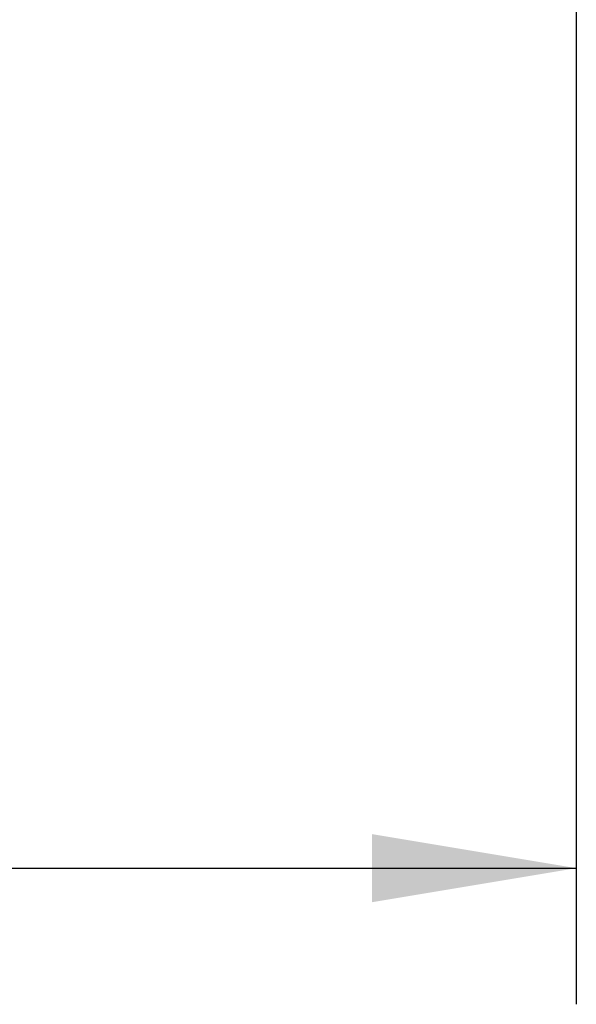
# Model space of a CAD drawing. Header units: millimetres. Extents: x 0 to 420, y 0 to 297.
# Tile 58 of 80: x 309 to 317, y 146 to 160. Entities that reach past the tile are written whole.
import ezdxf

# ---------------------------------------------------------------- set-up
doc = ezdxf.new("R2010")
doc.units = ezdxf.units.MM
doc.layers.add('QUOTE', color=174, linetype='Continuous')
doc.styles.add('SLDTEXTSTYLE3', font='TXT', dxfattribs={"width": 0.75})
doc.dimstyles.new('SLDDIMSTYLE0', dxfattribs={"dimtxt": 3, "dimasz": 3, "dimexe": 0, "dimexo": 0.0625, "dimgap": 0.75, "dimtad": 1, "dimdec": 0, "dimlfac": 9.185211, "dimrnd": 1e-09, "dimzin": 12, "dimdsep": 46, "dimtxsty": 'SLDTEXTSTYLE3', "dimsah": 1, "dimcen": 0.09, "dimadec": 0, "dimazin": 3, "dimtfac": 1, "dimtdec": 3, "dimtofl": 0, "dimtmove": 0, "dimatfit": 3, "dimfxl": 0, "dimfrac": 2, "dimtolj": 1, "dimtzin": 12, "dimarcsym": 0})

# ---------------------------------------------------------------- blocks, each defined once
blk = doc.blocks.new('_D')
at = {"layer": 'QUOTE'}
for p, q in [((289.705, 162.933), (289.705, 145.933)), ((316.922, 162.933), (316.922, 145.933)), ((289.705, 147.933), (316.922, 147.933))]:
    blk.add_line(p, q, dxfattribs=at)
for points in [[(289.705, 147.933), (292.705, 147.433), (292.705, 148.433)], [(316.922, 147.933), (313.922, 148.433), (313.922, 147.433)]]:
    blk.add_solid(points, dxfattribs=at)
at = {"layer": 'QUOTE', "insert": (299.989, 151.8), "char_height": 3, "attachment_point": 1, "style": 'SLDTEXTSTYLE3'}
blk.add_mtext('250', dxfattribs=at)

msp = doc.modelspace()

# ---------------------------------------------------------------- dimensions: what is measured, and where the dimension line sits
at = {"layer": 'QUOTE'}
dim = msp.add_linear_dim(base=(316.9224, 147.9332), p1=(289.7047, 164.9329), p2=(316.9224, 164.9329), dimstyle='SLDDIMSTYLE0', dxfattribs=at)
dim.commit()
dim.dimension.update_dxf_attribs({"geometry": '_D', "text_midpoint": (303.3135, 147.9332), "dimtype": 160})

doc.saveas('drawing.dxf')
